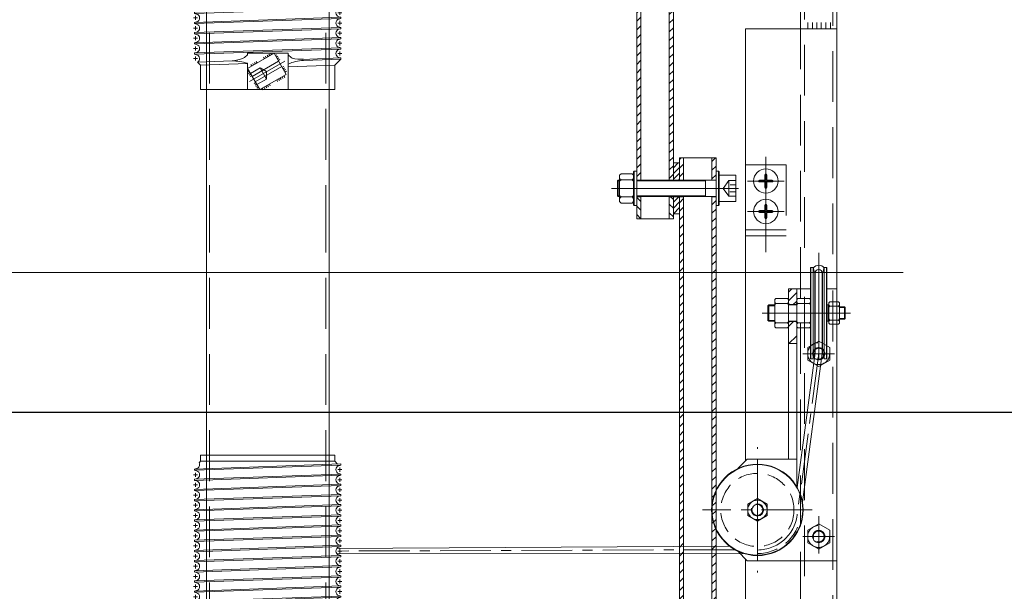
# Model space of a CAD drawing. Header units: centimetres. Extents: x -149939 to 48626, y -46000 to 152985.
# Tile 254 of 256: x 7340 to 7815, y 45243 to 45519. Entities that reach past the tile are written whole.
import ezdxf

# ---------------------------------------------------------------- set-up
doc = ezdxf.new("R2010")
doc.units = ezdxf.units.CM
doc.header["$LTSCALE"] = 50
doc.header["$PDMODE"] = 35
doc.header["$PDSIZE"] = 0.1
for name, pattern in [('CENTER', [2, 1.25, -0.25, 0.25, -0.25]), ('DASHED', [0.75, 0.5, -0.25]), ('Kondygnacja  -0_5$0$HIDDEN', [9.525, 6.35, -3.175]), ('Kondygnacja  -0_5$0$HIDDEN2', [4.7625, 3.175, -1.5875]), ('Osie rzutów$0$DASHDOT2', [12.7, 6.35, -3.175, 0, -3.175])]:
    doc.linetypes.add(name, pattern=pattern)
doc.layers.get('0').update_dxf_attribs({"color": 8})
doc.layers.get('DEFPOINTS').update_dxf_attribs({"color": 8})
for name, color, linetype, lineweight in [('Kondygnacja  -0_5$0$ARCH_INFO_WYMIARY', 8, 'Continuous', 9), ('kreskowanie', 8, 'Continuous', 13), ('osie', 8, 'CENTER', 13), ('przerwa', 8, 'DASHED', 13), ('RYSUNKOWE_NIEDRUK', 8, 'Continuous', 9), ('SYSTEMY AV', 8, 'Continuous', 13), ('wymiar', 8, 'Continuous', 13)]:
    doc.layers.add(name, color=color, linetype=linetype, lineweight=lineweight)
for name, color, linetype in [('Kondygnacja  -0_5$0$ARCH_KONSTR_POWYŻEJ RZUTU', 8, 'Kondygnacja  -0_5$0$HIDDEN'), ('Kondygnacja  -0_5$0$ARCH_KONSTR_POWYŻEJ RZUTU_IST', 8, 'Kondygnacja  -0_5$0$HIDDEN2'), ('Osie rzutów$0$ARCH_INFO_OSIE_IST', 8, 'Osie rzutów$0$DASHDOT2'), ('Osie rzutów$0$ARCH_INFO_OSIE_OPISY_IST', 8, 'Continuous')]:
    doc.layers.add(name, color=color, linetype=linetype)
doc.styles.add('Kondygnacja  -0_5$0$Romans', font='Romans.shx', dxfattribs={"width": 0.7})
doc.dimstyles.new('Kondygnacja  -0_5$0$Wymiary 1-100', dxfattribs={"dimtxt": 12, "dimasz": 10, "dimexe": 5, "dimexo": 0, "dimgap": 4, "dimtad": 1, "dimrnd": 0.5, "dimzin": 12, "dimdsep": 46, "dimtxsty": 'Kondygnacja  -0_5$0$Romans', "dimblk": 'Kondygnacja  -0_5$0$_Oblique', "dimcen": 10, "dimdle": 10, "dimclrt": 55, "dimazin": 0, "dimtfac": 1, "dimtmove": 1, "dimatfit": 3, "dimfxl": 8, "dimfxlon": 1, "dimtolj": 1, "dimtzin": 0, "dimarcsym": 0})
pattern_1 = [(45, (-65982.465, 26636.8553), (-2.12132034, 2.12132034), [])]

# ---------------------------------------------------------------- blocks, each defined once
blk = doc.blocks.new('Osie rzutów')
at = {"layer": 'Osie rzutów$0$ARCH_INFO_OSIE_IST', "ltscale": 10}
blk.add_line((12860, 12510), (12860, 4623.259), dxfattribs=at)
blk = doc.blocks.new('Kondygnacja  -0_5$0$konstrukcja istniejąca -0.5')
at = {"layer": 'Kondygnacja  -0_5$0$ARCH_KONSTR_POWYŻEJ RZUTU_IST', "ltscale": 10}
blk.add_lwpolyline([(12338.004, 9067.895), (13382.004, 9067.895), (13382.004, 9032.895), (12338.004, 9032.895)], dxfattribs=at)
blk = doc.blocks.new('Kondygnacja  -0_5$0$_Oblique')
at = {"color": 0, "linetype": 'ByBlock', "lineweight": -2}
blk.add_line((-0.5, -0.5), (0.5, 0.5), dxfattribs=at)
blk = doc.blocks.new('*D212')
at = {"layer": 'DEFPOINTS', "color": 0}
for p in [(-30586.3, 81900), (-30681.11, 12489.5), (9064, 12489.5)]:
    blk.add_point(p, dxfattribs=at)
at = {"layer": 'Kondygnacja  -0_5$0$ARCH_INFO_WYMIARY', "color": 0, "lineweight": -2}
for p, q in [((-30681.11, 81910), (-30681.11, 12479.5)), ((-30673.11, 81900), (-30686.11, 81900)), ((-30673.11, 12489.5), (-30686.11, 12489.5))]:
    blk.add_line(p, q, dxfattribs=at)
at = {"layer": 'Kondygnacja  -0_5$0$ARCH_INFO_WYMIARY', "color": 0, "linetype": 'ByBlock', "lineweight": -2, "xscale": 10, "yscale": 10, "zscale": 10}
for p, rotation in [((-30681.11, 81900), 90), ((-30681.11, 12489.5), 270)]:
    blk.add_blockref('Kondygnacja  -0_5$0$_Oblique', p, dxfattribs=dict(at, rotation=rotation))
at = {"layer": 'Kondygnacja  -0_5$0$ARCH_INFO_WYMIARY', "color": 55, "insert": (-30691.11, 47194.75), "char_height": 12, "attachment_point": 5, "rotation": 90, "style": 'Kondygnacja  -0_5$0$Romans'}
blk.add_mtext('\\A1;69410.5', dxfattribs=at)
blk = doc.blocks.new('A$C17EA1C80')
for p, q in [((0, 69.5), (0, 36.5)), ((3, 69.5), (0, 69.5)), ((4.35, 70.85), (3, 69.5)), ((3, 69.5), (3, 36.5)), ((4.89, 72.5), (4.29, 72.5)), ((4.89, 72.5), (4.29, 72.5)), ((6.82, 0.5), (4.29, 72.5)), ((5.16, 71.49), (4.89, 72.5)), ((7.42, 0.5), (4.89, 72.5)), ((9.03, 71.49), (9.3, 72.5)), ((9.9, 72.5), (9.3, 72.5)), ((9.9, 72.5), (9.3, 72.5)), ((11.83, 0.5), (9.3, 72.5)), ((10.17, 71.49), (9.9, 72.5)), ((12.43, 0.5), (9.9, 72.5)), ((14.04, 71.49), (14.31, 72.5)), ((14.91, 72.5), (14.31, 72.5)), ((14.91, 72.5), (14.31, 72.5)), ((16.84, 0.5), (14.31, 72.5)), ((15.18, 71.49), (14.91, 72.5)), ((17.44, 0.5), (14.91, 72.5)), ((19.05, 71.49), (19.32, 72.5)), ((19.92, 72.5), (19.32, 72.5)), ((19.92, 72.5), (19.32, 72.5)), ((21.85, 0.5), (19.32, 72.5)), ((20.19, 71.49), (19.92, 72.5)), ((22.45, 0.5), (19.92, 72.5)), ((24.06, 71.49), (24.33, 72.5)), ((24.93, 72.5), (24.33, 72.5)), ((24.93, 72.5), (24.33, 72.5)), ((26.85, 0.5), (24.33, 72.5)), ((25.2, 71.49), (24.93, 72.5)), ((27.45, 0.5), (24.93, 72.5)), ((29.07, 71.49), (29.34, 72.5)), ((29.94, 72.5), (29.34, 72.5)), ((29.94, 72.5), (29.34, 72.5)), ((31.86, 0.5), (29.34, 72.5)), ((30.21, 71.49), (29.94, 72.5)), ((32.46, 0.5), (29.94, 72.5)), ((34.08, 71.49), (34.35, 72.5)), ((34.95, 72.5), (34.35, 72.5)), ((34.95, 72.5), (34.35, 72.5)), ((36.87, 0.5), (34.35, 72.5)), ((35.22, 71.49), (34.95, 72.5)), ((37.47, 0.5), (34.95, 72.5)), ((39.09, 71.49), (39.35, 72.5)), ((39.95, 72.5), (39.35, 72.5)), ((39.95, 72.5), (39.35, 72.5)), ((41.88, 0.5), (39.35, 72.5)), ((40.22, 71.49), (39.95, 72.5)), ((42.48, 0.5), (39.95, 72.5)), ((44.09, 71.49), (44.36, 72.5)), ((44.96, 72.5), (44.36, 72.5)), ((44.96, 72.5), (44.36, 72.5)), ((46.89, 0.5), (44.36, 72.5)), ((45.23, 71.49), (44.96, 72.5)), ((47.49, 0.5), (44.96, 72.5)), ((49.1, 71.49), (49.37, 72.5)), ((51.89, 0.5), (49.36, 72.5)), ((49.96, 72.5), (49.37, 72.5)), ((50.23, 71.49), (49.96, 72.5)), ((52.49, 0.5), (49.96, 72.5)), ((54.1, 71.49), (54.37, 72.5)), ((54.97, 72.5), (54.37, 72.5)), ((54.97, 72.5), (54.37, 72.5)), ((56.9, 0.5), (54.37, 72.5)), ((55.24, 71.49), (54.97, 72.5)), ((57.5, 0.5), (54.97, 72.5)), ((59.11, 71.49), (59.38, 72.5)), ((61.9, 0.5), (59.37, 72.5)), ((59.97, 72.5), (59.38, 72.5)), ((60.24, 71.49), (59.97, 72.5)), ((62.5, 0.5), (59.97, 72.5)), ((64.11, 71.49), (64.38, 72.5)), ((66.9, 0.5), (64.37, 72.5)), ((64.97, 72.5), (64.38, 72.5)), ((65.24, 71.49), (64.97, 72.5)), ((67.5, 0.5), (64.97, 72.5)), ((69.11, 71.49), (69.38, 72.5)), ((71.9, 0.5), (69.37, 72.5)), ((69.97, 72.5), (69.38, 72.5)), ((69.97, 72.5), (69.38, 72.5)), ((70.24, 71.49), (69.97, 72.5)), ((72.5, 0.5), (69.97, 72.5)), ((74.11, 71.49), (74.38, 72.5)), ((74.98, 72.5), (74.38, 72.5)), ((76.91, 0.5), (74.38, 72.5)), ((75.25, 71.49), (74.98, 72.5)), ((77.51, 0.5), (74.98, 72.5)), ((79.12, 71.49), (79.39, 72.5)), ((79.99, 72.5), (79.39, 72.5)), ((81.92, 0.5), (79.39, 72.5)), ((80.26, 71.49), (79.99, 72.5)), ((82.52, 0.5), (79.99, 72.5)), ((84.13, 71.49), (84.4, 72.5)), ((85, 72.5), (84.4, 72.5)), ((85.07, 53.49), (84.4, 72.5)), ((88, 69.5), (85, 72.5)), ((85.65, 54.04), (85, 72.5)), ((100, 69.5), (88, 69.5)), ((88.81, 46.5), (88, 69.5)), ((100, 69.5), (100, 36.5)), ((100, 46.5), (82, 46.5)), ((82, 26.5), (82, 46.5)), ((92.5, 45.61), (82.11, 39.61)), ((88.53, 44.36), (88.98, 43.57)), ((89.32, 44.81), (89.77, 44.03)), ((90.11, 45.27), (90.56, 44.49)), ((90.9, 45.73), (91.35, 44.94)), ((92.5, 45.61), (100, 32.62)), ((93.98, 44.83), (93.2, 44.38)), ((94.48, 43.97), (93.7, 43.52)), ((82.11, 39.61), (89.61, 26.62)), ((82.8, 41.05), (83.26, 40.27)), ((83.59, 41.51), (84.05, 40.72)), ((84.38, 41.96), (84.84, 41.18)), ((85.17, 42.42), (85.63, 41.64)), ((86, 41.86), (93.5, 28.87)), ((88.6, 43.36), (96.1, 30.37)), ((94.98, 43.1), (94.2, 42.65)), ((95.48, 42.24), (94.7, 41.79)), ((95.98, 41.37), (95.2, 40.92)), ((0, 3.5), (0, 36.5)), ((3, 3.5), (3, 36.5)), ((82.03, 37.93), (82.81, 38.38)), ((82.53, 37.07), (83.31, 37.52)), ((83.03, 36.2), (83.81, 36.65)), ((83.53, 35.34), (84.31, 35.79)), ((84.03, 34.47), (84.81, 34.92)), ((98.07, 37.75), (97.3, 37.3)), ((98.57, 36.88), (97.8, 36.43)), ((99.07, 36.02), (98.3, 35.57)), ((99.57, 35.15), (98.8, 34.7)), ((100.01, 34.25), (99.3, 33.84)), ((100, 3.5), (100, 36.5)), ((86.12, 30.85), (86.9, 31.3)), ((86.62, 29.98), (87.4, 30.43)), ((87.12, 29.12), (87.9, 29.57)), ((100, 32.62), (89.61, 26.62)), ((96.93, 29.8), (96.48, 30.58)), ((97.72, 30.26), (97.27, 31.04)), ((98.51, 30.71), (98.06, 31.5)), ((99.3, 31.17), (98.85, 31.95)), ((82.93, 26.5), (82, 26.5)), ((100, 26.5), (86.99, 26.5)), ((88, 3.5), (87.19, 26.5)), ((87.62, 28.25), (88.4, 28.7)), ((91.21, 26.49), (90.76, 27.28)), ((92, 26.95), (91.55, 27.73)), ((92.79, 27.41), (92.34, 28.19)), ((93.58, 27.86), (93.13, 28.65)), ((86.47, 1.97), (85.84, 18.96)), ((3, 3.5), (0, 3.5)), ((3.73, 2.77), (3, 3.5)), ((6.6, 1.51), (6.87, 0.5)), ((7.41, 0.5), (6.82, 0.5)), ((7.68, 1.51), (7.41, 0.5)), ((11.55, 1.51), (11.82, 0.5)), ((12.42, 0.5), (11.83, 0.5)), ((12.69, 1.51), (12.42, 0.5)), ((16.56, 1.51), (16.83, 0.5)), ((17.43, 0.5), (16.84, 0.5)), ((17.7, 1.51), (17.43, 0.5)), ((21.57, 1.51), (21.84, 0.5)), ((22.44, 0.5), (21.85, 0.5)), ((22.71, 1.51), (22.44, 0.5)), ((26.58, 1.51), (26.85, 0.5)), ((27.45, 0.5), (26.85, 0.5)), ((27.72, 1.51), (27.45, 0.5)), ((31.59, 1.51), (31.85, 0.5)), ((32.45, 0.5), (31.86, 0.5)), ((32.72, 1.51), (32.45, 0.5)), ((36.59, 1.51), (36.86, 0.5)), ((37.46, 0.5), (36.87, 0.5)), ((37.73, 1.51), (37.46, 0.5)), ((41.6, 1.51), (41.87, 0.5)), ((42.47, 0.5), (41.88, 0.5)), ((42.74, 1.51), (42.47, 0.5)), ((46.61, 1.51), (46.88, 0.5)), ((47.48, 0.5), (46.89, 0.5)), ((47.75, 1.51), (47.48, 0.5)), ((51.62, 1.51), (51.89, 0.5)), ((52.49, 0.5), (51.89, 0.5)), ((52.49, 0.5), (51.89, 0.5)), ((52.76, 1.51), (52.49, 0.5)), ((56.63, 1.51), (56.9, 0.5)), ((57.49, 0.5), (56.9, 0.5)), ((57.76, 1.51), (57.49, 0.5)), ((61.63, 1.51), (61.9, 0.5)), ((62.49, 0.5), (61.9, 0.5)), ((62.76, 1.51), (62.49, 0.5)), ((66.63, 1.51), (66.9, 0.5)), ((67.49, 0.5), (66.9, 0.5)), ((67.49, 0.5), (66.9, 0.5)), ((67.76, 1.51), (67.49, 0.5)), ((71.63, 1.51), (71.9, 0.5)), ((72.5, 0.5), (71.9, 0.5)), ((72.77, 1.51), (72.5, 0.5)), ((76.64, 1.51), (76.91, 0.5)), ((77.51, 0.5), (76.91, 0.5)), ((77.78, 1.51), (77.51, 0.5)), ((81.65, 1.51), (81.92, 0.5)), ((82.52, 0.5), (81.92, 0.5)), ((82.79, 1.51), (82.52, 0.5)), ((88, 3.5), (86.47, 1.97)), ((100, 3.5), (88, 3.5))]:
    blk.add_line(p, q)
for centre, radius, start, end in [((7.1, 72), 2, 194.7009, 345.2991), ((12.11, 72), 2, 194.7009, 345.2991), ((17.11, 72), 2, 194.7009, 345.2991), ((22.12, 72), 2, 194.7009, 345.2991), ((27.13, 72), 2, 194.7009, 345.2991), ((32.14, 72), 2, 194.7009, 345.2991), ((37.15, 72), 2, 194.7009, 345.2991), ((42.16, 72), 2, 194.7009, 345.2991), ((47.17, 72), 2, 194.7009, 345.2991), ((52.17, 72), 2, 194.7009, 345.2991), ((57.18, 72), 2, 194.7009, 345.2991), ((62.18, 72), 2, 194.7009, 345.2991), ((67.18, 72), 2, 194.7009, 345.2991), ((72.18, 72), 2, 194.7009, 345.2991), ((77.19, 72), 2, 194.7009, 345.2991), ((82.2, 72), 2, 194.7009, 345.2991), ((68, 53.15), 17.07, 344.2447, 2.8872), ((103.45, 54.31), 17.81, 180.8759, 206.0273), ((75.56, 53.53), 10.19, 316.3152, 330.5103), ((75.56, 19.47), 10.19, 29.4897, 43.6848), ((66.01, 16.83), 19.95, 6.1238, 22.5501), ((110.45, 19.07), 24.61, 162.4248, 180.256), ((4.67, 1), 2, 14.7009, 117.9038), ((9.61, 1), 2, 14.7009, 165.2991), ((14.62, 1), 2, 14.7009, 165.2991), ((19.63, 1), 2, 14.7009, 165.2991), ((24.64, 1), 2, 14.7009, 165.2991), ((29.65, 1), 2, 14.7009, 165.2991), ((34.66, 1), 2, 14.7009, 165.2991), ((39.67, 1), 2, 14.7009, 165.2991), ((44.68, 1), 2, 14.7009, 165.2991), ((49.69, 1), 2, 14.7009, 165.2991), ((54.7, 1), 2, 14.7009, 165.2991), ((59.7, 1), 2, 14.7009, 165.2991), ((64.7, 1), 2, 14.7009, 165.2991), ((69.7, 1), 2, 14.7009, 165.2991), ((74.7, 1), 2, 14.7009, 165.2991), ((79.71, 1), 2, 14.7009, 165.2991), ((84.72, 1), 2, 29.0445, 165.2991)]:
    blk.add_arc(centre, radius, start, end)
at = {"layer": 'osie'}
for p, q in [((7.1, 73), (7.1, 71)), ((12.11, 73), (12.11, 71)), ((17.11, 73), (17.11, 71)), ((22.12, 73), (22.12, 71)), ((27.13, 73), (27.13, 71)), ((32.14, 73), (32.14, 71)), ((37.15, 73), (37.15, 71)), ((42.16, 73), (42.16, 71)), ((47.17, 73), (47.17, 71)), ((52.17, 73), (52.17, 71)), ((57.18, 73), (57.18, 71)), ((62.18, 73), (62.18, 71)), ((67.18, 73), (67.18, 71)), ((72.18, 73), (72.18, 71)), ((77.19, 73), (77.19, 71)), ((82.2, 73), (82.2, 71)), ((8.1, 72), (6.1, 72)), ((13.11, 72), (11.11, 72)), ((18.11, 72), (16.11, 72)), ((23.12, 72), (21.12, 72)), ((28.13, 72), (26.13, 72)), ((33.14, 72), (31.14, 72)), ((38.15, 72), (36.15, 72)), ((43.16, 72), (41.16, 72)), ((48.17, 72), (46.17, 72)), ((53.17, 72), (51.17, 72)), ((58.18, 72), (56.18, 72)), ((63.18, 72), (61.18, 72)), ((68.18, 72), (66.18, 72)), ((73.18, 72), (71.18, 72)), ((78.19, 72), (76.19, 72)), ((83.2, 72), (81.2, 72)), ((85.96, 44.93), (95.98, 27.57)), ((10.61, 1), (8.61, 1)), ((9.61, 0), (9.61, 2)), ((15.62, 1), (13.62, 1)), ((14.62, 0), (14.62, 2)), ((20.63, 1), (18.63, 1)), ((19.63, 0), (19.63, 2)), ((25.64, 1), (23.64, 1)), ((24.64, 0), (24.64, 2)), ((30.65, 1), (28.65, 1)), ((29.65, 0), (29.65, 2)), ((35.66, 1), (33.66, 1)), ((34.66, 0), (34.66, 2)), ((40.67, 1), (38.67, 1)), ((39.67, 0), (39.67, 2)), ((45.68, 1), (43.68, 1)), ((44.68, 0), (44.68, 2)), ((50.69, 1), (48.69, 1)), ((49.69, 0), (49.69, 2)), ((55.7, 1), (53.7, 1)), ((54.7, 0), (54.7, 2)), ((60.7, 1), (58.7, 1)), ((59.7, 0), (59.7, 2)), ((65.7, 1), (63.7, 1)), ((64.7, 0), (64.7, 2)), ((70.7, 1), (68.7, 1)), ((69.7, 0), (69.7, 2)), ((75.7, 1), (73.7, 1)), ((74.7, 0), (74.7, 2)), ((80.71, 1), (78.71, 1)), ((79.71, 0), (79.71, 2)), ((85.72, 1), (83.72, 1)), ((84.72, 0), (84.72, 2))]:
    blk.add_line(p, q, dxfattribs=at)
at = {"layer": 'przerwa', "ltscale": 0.5}
for p, q in [((94.78, 35.95), (89.33, 32.8)), ((89.33, 32.8), (91.14, 35.95)), ((94.78, 35.95), (91.14, 35.95)), ((94.78, 35.95), (97.53, 31.19)), ((89.33, 32.8), (92.08, 28.04))]:
    blk.add_line(p, q, dxfattribs=at)
blk = doc.blocks.new('A$C6D6C0491')
for p, q in [((-1.28, 8.5), (-1.6, 8.17)), ((-1.6, 8.17), (-1.6, -8.17)), ((-1.28, 8.5), (0, 8.5)), ((-1.28, 8.5), (-1.28, -8.5)), ((0, 8.5), (0, -8.5)), ((-1.6, -8.17), (-1.28, -8.5)), ((-1.28, -8.5), (0, -8.5))]:
    blk.add_line(p, q)
blk = doc.blocks.new('A$C77F42905')
for p, q in [((0, 6.53), (0.7, 7.23)), ((0, -6.53), (0, 6.53)), ((0.7, 4.23), (0, 4.93)), ((0.7, 7.23), (6.12, 7.23)), ((6.12, 7.23), (6.82, 6.53)), ((6.12, 4.23), (6.82, 4.93)), ((6.82, -6.53), (6.82, 6.53)), ((0.7, 4.23), (0, 3.53)), ((6.12, 4.23), (0.7, 4.23)), ((6.12, 4.23), (6.82, 3.53)), ((0, -3.53), (0.7, -4.23)), ((0.7, -4.23), (0, -4.93)), ((6.12, -4.23), (0.7, -4.23)), ((6.12, -4.23), (6.82, -3.53)), ((6.12, -4.23), (6.82, -4.93)), ((0, -6.53), (0.7, -7.23)), ((0.7, -7.23), (6.12, -7.23)), ((6.12, -7.23), (6.82, -6.53))]:
    blk.add_line(p, q)
blk = doc.blocks.new('A$C0C852885')
for p, q in [((-61.3, 6.5), (-61.3, -6.5)), ((-61.3, 6.5), (-53.17, 6.5)), ((-53.17, 6.5), (-53.17, -6.5)), ((-51.57, 4), (-12.57, 4)), ((-46.41, 4), (-46.41, -4)), ((-4.15, 4), (-3.5, 4)), ((-3.5, 4), (-3.17, 3.67)), ((-3.5, 4), (-3.5, -4)), ((-3.17, 3.67), (-3.17, -3.67)), ((-51.57, -4), (-12.57, -4)), ((-4.15, -4), (-3.5, -4)), ((-3.17, -3.67), (-3.5, -4)), ((-61.3, -6.5), (-53.17, -6.5))]:
    blk.add_line(p, q)
at = {"layer": 'przerwa'}
for p, q in [((-61.3, 3.86), (-57.85, 3.86)), ((-61.3, 1.71), (-58.49, 1.71)), ((-57.85, 3.86), (-55.01, 0)), ((-57.85, 3.86), (-57.85, -3.86)), ((-57.85, -3.86), (-55.01, 0)), ((-61.3, -1.71), (-58.33, -1.71)), ((-61.3, -3.86), (-57.85, -3.86))]:
    blk.add_line(p, q, dxfattribs=at)
at = {"layer": 'wymiar'}
for p, q in [((-46.41, 3.67), (-12.57, 3.67)), ((-4.15, 3.67), (-3.17, 3.67)), ((-46.41, -3.67), (-12.57, -3.67)), ((-4.15, -3.67), (-3.17, -3.67))]:
    blk.add_line(p, q, dxfattribs=at)
for name, p in [('A$C6D6C0491', (-51.57, 0)), ('A$C77F42905', (-10.97, 0))]:
    blk.add_blockref(name, p)
at = {"xscale": -1}
blk.add_blockref('A$C6D6C0491', (-12.57, 0), dxfattribs=at)
blk = doc.blocks.new('A$C45FE2F59')
at = {"layer": 'kreskowanie'}
h = blk.add_hatch(dxfattribs=at)
h.set_pattern_fill('_USER', color=256, scale=3, angle=45, style=0, pattern_type=0)
h.set_pattern_definition(pattern_1)
h.paths.add_polyline_path([(183.5, 672), (181.5, 672), (181.5, 663.1), (183.5, 663.1)])
h.paths.add_polyline_path([(199.5, 672), (197.5, 672), (197.5, 663.1), (199.5, 663.1)])
h.paths.add_polyline_path([(183.5, 654.9), (181.5, 654.9), (181.5, 395.5), (183.5, 395.5)])
h.paths.add_polyline_path([(199.5, 654.9), (197.5, 654.9), (197.5, 395.5), (199.5, 395.5), (199.5, 403.9)])
h = blk.add_hatch(dxfattribs=at)
h.set_pattern_fill('_USER', color=256, scale=2, angle=45, style=0, pattern_type=0)
h.set_pattern_definition([(225, (69820.5025, -24182.243), (1.41421356, -1.41421356), [])])
h.paths.add_polyline_path([(202.5, 387.3), (199.5, 387.3), (199.5, 378.9), (202.5, 378.9)])
h.paths.add_polyline_path([(199.5, 395.5), (202.5, 395.5), (202.5, 403.9), (199.5, 403.9)])
h = blk.add_hatch(dxfattribs=at)
h.set_pattern_fill('_USER', color=256, scale=3, angle=45, style=0, pattern_type=0)
h.set_pattern_definition(pattern_1)
h.paths.add_polyline_path([(204.5, 350), (202.5, 350), (202.5, 134.6), (202.5, 129.7), (204.5, 129.7)])
h.paths.add_polyline_path([(220.5, 350), (218.5, 350), (218.5, 129.7), (220.5, 129.7), (220.5, 134.6)])
h.paths.add_polyline_path([(220.5, 117.5), (218.5, 117.5), (218.5, 108.6), (220.5, 108.6)])
h.paths.add_polyline_path([(204.5, 117.5), (202.5, 117.5), (202.5, 108.6), (204.5, 108.6)])
h.paths.add_polyline_path([(220.5, 406.4), (218.5, 406.4), (218.5, 395.5), (220.5, 395.5)])
h.paths.add_polyline_path([(204.5, 406.4), (202.5, 406.4), (202.5, 403.9), (202.5, 395.5), (204.5, 395.5)])
h.paths.add_polyline_path([(204.5, 387.3), (202.5, 387.3), (202.5, 378.9), (202.5, 350), (204.5, 350)])
h.paths.add_polyline_path([(220.5, 387.3), (218.5, 387.3), (218.5, 350), (220.5, 350)])
h = blk.add_hatch(dxfattribs=at)
h.set_pattern_fill('_USER', color=256, scale=3, angle=135, style=0, pattern_type=0)
h.set_pattern_definition([(135, (-65982.465, 26636.8553), (-2.12132034, -2.12132034), [])])
h.paths.add_polyline_path([(183.5, 387.3), (181.5, 387.3), (181.5, 376.4), (183.5, 376.4)])
h.paths.add_polyline_path([(199.5, 387.3), (197.5, 387.3), (197.5, 376.4), (199.5, 376.4)])
for p, q in [((262, 700), (262, 470)), ((-30.15, 368), (-30.15, 658.78)), ((30.15, 368), (30.15, 658.78)), ((181.5, 655), (181.5, 391.4)), ((183.5, 395.4), (183.5, 655)), ((197.5, 395.4), (197.5, 655)), ((199.5, 655), (199.5, 395.4)), ((280, 554.5), (280, 350)), ((235, 470), (280, 470)), ((235, 470), (235, 257.24)), ((265.58, 470), (265.58, 473)), ((267.89, 470), (267.89, 473)), ((270.02, 470), (270.02, 473)), ((272.14, 470), (272.14, 473)), ((274.45, 470), (274.45, 473)), ((276.8, 470), (276.8, 473)), ((202.5, 403.9), (199.5, 403.9)), ((199.5, 403.9), (199.5, 395.4)), ((202.5, 406.4), (220.5, 406.4)), ((202.5, 406.4), (202.5, 403.9)), ((202.5, 403.9), (202.5, 395.4)), ((204.5, 395.4), (204.5, 406.4)), ((218.5, 395.4), (218.5, 406.4)), ((220.5, 406.4), (220.5, 395.4)), ((244.55, 395.45), (244.55, 398.11)), ((245.45, 395.45), (245.45, 398.11)), ((181.5, 395.5), (183.5, 395.5)), ((181.5, 387.4), (181.5, 395.4)), ((199.5, 395.5), (197.5, 395.5)), ((202.5, 395.5), (199.5, 395.5)), ((204.5, 395.5), (202.5, 395.5)), ((220.5, 395.5), (218.5, 395.5)), ((220.5, 387.4), (220.5, 395.4)), ((244.55, 395.45), (241.89, 395.45)), ((244.55, 394.55), (241.89, 394.55)), ((244.55, 394.55), (244.55, 391.89)), ((245.45, 395.45), (248.11, 395.45)), ((245.45, 394.55), (248.11, 394.55)), ((245.45, 394.55), (245.45, 391.89)), ((181.5, 376.4), (181.5, 391.4)), ((181.5, 387.3), (183.5, 387.3)), ((183.5, 387.4), (183.5, 376.4)), ((197.5, 387.4), (197.5, 376.4)), ((199.5, 387.3), (197.5, 387.3)), ((199.5, 376.4), (199.5, 387.4)), ((202.5, 387.3), (199.5, 387.3)), ((199.5, 378.9), (199.5, 387.3)), ((202.5, 134.6), (202.5, 387.4)), ((202.5, 378.9), (202.5, 387.4)), ((204.5, 387.3), (202.5, 387.3)), ((204.5, 387.4), (204.5, 129.6)), ((218.5, 387.4), (218.5, 129.6)), ((220.5, 387.3), (218.5, 387.3)), ((220.5, 134.6), (220.5, 387.4)), ((244.55, 380.45), (244.55, 383.11)), ((245.45, 380.45), (245.45, 383.11)), ((202.5, 378.9), (199.5, 378.9)), ((244.55, 380.45), (241.89, 380.45)), ((244.55, 379.55), (241.89, 379.55)), ((244.55, 379.55), (244.55, 376.89)), ((245.45, 380.45), (248.11, 380.45)), ((245.45, 379.55), (248.11, 379.55)), ((245.45, 379.55), (245.45, 376.89)), ((181.5, 376.4), (199.5, 376.4)), ((-30.15, 59.78), (-30.15, 368)), ((30.15, 59.78), (30.15, 368)), ((267, 352.3), (267.2, 352.5)), ((267, 307.7), (267, 352.3)), ((268.26, 352.5), (267.2, 352.5)), ((267.2, 352.5), (267.2, 307.5)), ((269.07, 349.48), (268.26, 352.5)), ((268.26, 352.5), (268.26, 307.5)), ((269.07, 310.52), (269.07, 349.48)), ((269.25, 310.37), (269.25, 349.75)), ((272.75, 310.14), (272.75, 349.75)), ((272.93, 349.48), (273.74, 352.5)), ((272.93, 310.52), (272.93, 349.48)), ((274.8, 352.5), (273.74, 352.5)), ((273.74, 352.5), (273.74, 307.5)), ((275, 352.3), (274.8, 352.5)), ((274.8, 352.5), (274.8, 307.5)), ((275, 330), (275, 352.3)), ((280, 145.5), (280, 350)), ((256.18, 342), (260.18, 342)), ((256.18, 342), (256.18, 258.09)), ((260.18, 342), (260.18, 244.62)), ((260.18, 342), (267, 342)), ((275, 342), (280, 342)), ((249.84, 337.22), (249.36, 336.74)), ((249.36, 336.74), (249.36, 323.26)), ((249.86, 334.73), (249.36, 335.23)), ((249.86, 334.73), (249.36, 334.22)), ((255.69, 337.22), (249.84, 337.22)), ((249.86, 334.73), (255.68, 334.73)), ((255.68, 334.73), (256.18, 335.23)), ((255.68, 334.73), (256.18, 334.22)), ((255.69, 337.22), (256.18, 336.74)), ((256.18, 334.65), (256.68, 334.15)), ((260.18, 334.65), (259.68, 334.15)), ((260.66, 337.22), (260.18, 336.74)), ((260.68, 334.73), (260.18, 335.23)), ((260.68, 334.73), (260.18, 334.22)), ((266.51, 337.22), (260.66, 337.22)), ((260.68, 334.73), (266.5, 334.73)), ((266.5, 334.73), (267, 335.23)), ((266.5, 334.73), (267, 334.22)), ((266.51, 337.22), (267, 336.74)), ((276.5, 335.52), (276, 335.02)), ((276, 324.98), (276, 335.02)), ((280.71, 335.52), (276.5, 335.52)), ((281.21, 335.02), (280.71, 335.52)), ((281.21, 324.98), (281.21, 335.02)), ((246, 333.6), (246.4, 334)), ((246, 326.4), (246, 333.6)), ((246.4, 334), (249.36, 334)), ((246.4, 326), (246.4, 334)), ((256.18, 334), (260.18, 334)), ((259.68, 334.15), (256.68, 334.15)), ((256.68, 334.15), (256.68, 334)), ((259.68, 334.15), (259.68, 334)), ((275, 334), (275.7, 334)), ((275, 307.7), (275, 330)), ((275.7, 334), (276, 333.7)), ((275.7, 334), (275.7, 326)), ((276.5, 333.42), (276, 333.92)), ((276.5, 333.42), (276, 332.92)), ((276.5, 333.42), (280.71, 333.42)), ((281.21, 333.92), (280.71, 333.42)), ((281.21, 332.92), (280.71, 333.42)), ((281.21, 333), (283.7, 333)), ((284, 332.7), (283.7, 333)), ((283.7, 327), (283.7, 333)), ((284, 327.3), (284, 332.7)), ((246, 326.4), (246.4, 326)), ((246.4, 326), (249.36, 326)), ((249.86, 325.26), (249.36, 325.76)), ((249.86, 325.26), (249.36, 324.75)), ((249.86, 325.26), (255.68, 325.26)), ((255.68, 325.26), (256.18, 325.76)), ((255.68, 325.26), (256.18, 324.75)), ((256.18, 326), (260.18, 326)), ((256.18, 325.35), (256.68, 325.85)), ((256.68, 325.85), (256.68, 326)), ((259.68, 325.85), (256.68, 325.85)), ((259.68, 325.85), (259.68, 326)), ((260.18, 325.35), (259.68, 325.85)), ((260.68, 325.26), (260.18, 325.76)), ((260.68, 325.26), (260.18, 324.75)), ((260.68, 325.26), (266.5, 325.26)), ((266.5, 325.26), (267, 325.76)), ((266.5, 325.26), (267, 324.75)), ((275, 326), (275.7, 326)), ((276, 326.3), (275.7, 326)), ((276.5, 326.58), (276, 327.08)), ((276.5, 326.58), (276, 326.08)), ((276.5, 324.48), (276, 324.98)), ((276.5, 326.58), (280.71, 326.58)), ((281.21, 327.08), (280.71, 326.58)), ((281.21, 326.08), (280.71, 326.58)), ((281.21, 324.98), (280.71, 324.48)), ((281.21, 327), (283.7, 327)), ((284, 327.3), (283.7, 327)), ((249.86, 322.76), (249.36, 323.26)), ((255.68, 322.76), (249.86, 322.76)), ((255.68, 322.76), (256.18, 323.26)), ((260.68, 322.76), (260.18, 323.26)), ((266.5, 322.76), (260.68, 322.76)), ((266.5, 322.76), (267, 323.26)), ((280.71, 324.48), (276.5, 324.48)), ((256.18, 315), (260.18, 315)), ((269.25, 310.37), (260.47, 244.11)), ((272.75, 310.14), (263.04, 236.84)), ((269.07, 310.52), (268.26, 307.5)), ((272.93, 310.52), (273.74, 307.5)), ((267.2, 307.5), (267, 307.7)), ((268.26, 307.5), (267.2, 307.5)), ((274.8, 307.5), (273.74, 307.5)), ((275, 307.7), (274.8, 307.5)), ((235.85, 258.09), (231.15, 253.39)), ((260.18, 258.09), (235.85, 258.09)), ((231.15, 212.79), (235.85, 208.09)), ((235, 208.94), (235, 132.6)), ((280, 208.09), (235.85, 208.09))]:
    blk.add_line(p, q)
at = {"ltscale": 0.4}
for p, q in [((227.11, 215.28), (33.93, 214.08)), ((233.93, 211.68), (34.07, 211.44))]:
    blk.add_line(p, q, dxfattribs=at)
for points in [[(-280, 700), (280, 700), (280, 0), (-280, 0)], [(240.85, 238.62), (245.64, 235.85), (245.64, 230.33), (240.85, 227.57), (236.07, 230.33), (236.07, 235.85)]]:
    blk.add_lwpolyline(points, close=True)
for centre, radius in [((245, 395), 6), ((245, 380), 6), ((240.85, 233.09), 22.5), ((240.85, 233.09), 22.3), ((240.85, 233.09), 4.78), ((240.85, 233.09), 2.7)]:
    blk.add_circle(centre, radius)
for centre, radius, start, end in [((245, 398.11), 0.45, 0, 180), ((241.89, 395), 0.45, 90, 270), ((248.11, 395), 0.45, 270, 90), ((245, 391.89), 0.45, 180, 0), ((245, 383.11), 0.45, 0, 180), ((241.89, 380), 0.45, 90, 270), ((248.11, 380), 0.45, 270, 90), ((245, 376.89), 0.45, 180, 0), ((271, 349.75), 1.75, 0, 180), ((271, 310), 2, 151.045, 165), ((271, 310), 2, 15, 28.955)]:
    blk.add_arc(centre, radius, start, end)
blk.add_arc((271, 350), 3.5, 40.1554, 139.8446, dxfattribs=at)
at = {"layer": 'kreskowanie'}
for p, q in [((257.85, 342), (256.18, 340.33)), ((260.18, 340.08), (256.18, 336.08)), ((260.18, 335.84), (258.49, 334.15)), ((258.67, 325.85), (256.18, 323.35)), ((260.18, 318.86), (256.18, 314.87))]:
    blk.add_line(p, q, dxfattribs=at)
at = {"layer": 'osie'}
for p, q in [((245, 395), (245, 406.84)), ((245, 395), (236, 395)), ((245, 395), (254, 395)), ((245, 395), (245, 386)), ((169.13, 391.4), (232.03, 391.4)), ((245, 380), (245, 389)), ((245, 380), (236, 380)), ((245, 380), (254, 380)), ((245, 380), (245, 359.93)), ((271, 359.66), (271, 306.82)), ((243.23, 330), (286.65, 330)), ((243.23, 330), (286.65, 330)), ((263.16, 310), (278.84, 310)), ((271, 211.56), (271, 229.95)), ((263.16, 220), (278.84, 220))]:
    blk.add_line(p, q, dxfattribs=at)
at = {"layer": 'osie', "ltscale": 7}
blk.add_line((0, 350), (-297.65, 350), dxfattribs=at)
at = {"layer": 'osie', "ltscale": 5}
blk.add_line((0, 350), (338.65, 350), dxfattribs=at)
at = {"layer": 'osie', "ltscale": 0.4}
for p, q in [((271, 310.25), (260.43, 230.5)), ((240.85, 233.09), (240.85, 263.99)), ((267.82, 233.09), (213.89, 233.09)), ((240.85, 233.09), (240.85, 202.2)), ((229.81, 213.49), (36.5, 212.84))]:
    blk.add_line(p, q, dxfattribs=at)
at = {"layer": 'osie'}
blk.add_arc((240.85, 233.09), 19.75, 270.2196, 352.4528, dxfattribs=at)
at = {"layer": 'przerwa'}
for p, q in [((-28.65, 368), (-28.65, 658.78)), ((28.65, 368), (28.65, 658.78)), ((264, 537.05), (264, 350)), ((278, 533.96), (278, 350)), ((262, 0), (262, 470)), ((255, 403), (235, 403)), ((255, 403), (255, 368)), ((255, 371), (235, 371)), ((-28.65, 59.78), (-28.65, 368)), ((28.65, 59.78), (28.65, 368)), ((255, 368), (235, 368)), ((264, 162.95), (264, 350)), ((278, 166.04), (278, 350))]:
    blk.add_line(p, q, dxfattribs=at)
for points in [[(271, 303.77), (276.4, 306.88), (276.4, 313.12), (271, 316.23), (265.6, 313.12), (265.6, 306.88)], [(271, 213.77), (276.4, 216.89), (276.4, 223.12), (271, 226.23), (265.6, 223.12), (265.6, 216.89)]]:
    blk.add_lwpolyline(points, close=True, dxfattribs=at)
for centre, radius in [((271, 310), 5.4), ((271, 310), 3), ((271, 220), 5.4), ((271, 220), 3)]:
    blk.add_circle(centre, radius, dxfattribs=at)
at = {"layer": 'przerwa', "ltscale": 0.4}
blk.add_circle((240.85, 233.09), 18, dxfattribs=at)
at = {"layer": 'przerwa'}
for centre in [(271, 310), (271, 220)]:
    blk.add_arc(centre, 2.7, 249.6481, 199.7655, dxfattribs=at)
at = {"layer": 'przerwa', "ltscale": 0.4}
blk.add_arc((240.85, 233.09), 21.5, 270.2196, 352.4528, dxfattribs=at)
at = {"layer": 'wymiar'}
for p, q in [((246, 333.6), (249.36, 333.6)), ((281.21, 332.7), (284, 332.7)), ((246, 326.4), (249.36, 326.4)), ((281.21, 327.3), (284, 327.3))]:
    blk.add_line(p, q, dxfattribs=at)
blk.add_arc((240.85, 233.09), 3, 164.4073, 105.9735, dxfattribs=at)
at = {"xscale": -1}
blk.add_blockref('A$C0C852885', (168.93, 391.4), dxfattribs=at)
at = {"layer": 'wymiar', "rotation": 270}
for p in [(-36.5, 539.99), (-36.5, 260.01)]:
    blk.add_blockref('A$C17EA1C80', p, dxfattribs=at)
blk = doc.blocks.new('A$C59BE0B33')
at = {"layer": 'SYSTEMY AV', "xscale": 0.09799999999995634, "yscale": 0.09799999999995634, "zscale": 0.098}
blk.add_blockref('A$C45FE2F59', (-600, 4005.357), dxfattribs=at)

msp = doc.modelspace()

# ---------------------------------------------------------------- block references
at = {"layer": 'Kondygnacja  -0_5$0$ARCH_KONSTR_POWYŻEJ RZUTU', "xscale": 10, "yscale": 10, "zscale": 10}
msp.add_blockref('Kondygnacja  -0_5$0$konstrukcja istniejąca -0.5', (-121140, -45000), dxfattribs=at)
at = {"layer": 'Osie rzutów$0$ARCH_INFO_OSIE_OPISY_IST', "color": 30, "xscale": 10, "yscale": 10, "zscale": 10}
msp.add_blockref('Osie rzutów', (-121140, -45000), dxfattribs=at)
at = {"layer": 'RYSUNKOWE_NIEDRUK', "xscale": 10, "yscale": 10, "zscale": 10}
msp.add_blockref('A$C59BE0B33', (13460, 5000), dxfattribs=at)
msp.add_blockref('A$C59BE0B33', (13460, 5000), dxfattribs=at)

# ---------------------------------------------------------------- dimensions: what is measured, and where the dimension line sits
at = {"layer": 'Kondygnacja  -0_5$0$ARCH_INFO_WYMIARY'}
dim = msp.add_linear_dim(base=(-30681.114, 12489.5), p1=(-30586.301, 81900), p2=(9064, 12489.5), angle=90, dimstyle='Kondygnacja  -0_5$0$Wymiary 1-100', dxfattribs=at)
dim.commit()
dim.dimension.update_dxf_attribs({"geometry": '*D212', "text_midpoint": (-30691.114, 47194.75)})

doc.saveas('drawing.dxf')
